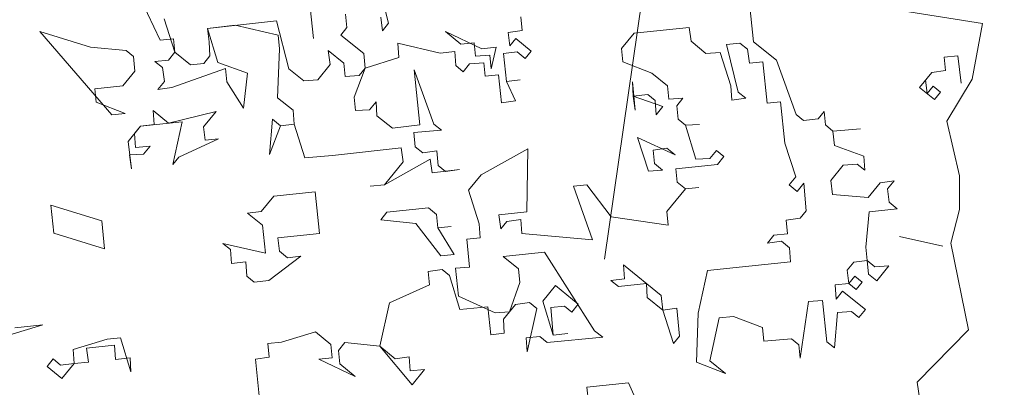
# Model space of a CAD drawing. Header units: millimetres. Extents: x 6487905018 to 6488192500, y 5882180700 to 5882375224.
# Tile 248 of 256: x 6488059029 to 6488059828, y 5882296702 to 5882297000. Entities that reach past the tile are written whole.
import ezdxf
from ezdxf.xclip import XClip

# ---------------------------------------------------------------- set-up
doc = ezdxf.new("R2010")
doc.units = ezdxf.units.MM
doc.header["$MEASUREMENT"] = 0
doc.header["$XCLIPFRAME"] = 2
doc.linetypes.add('L_0_09', pattern=[2500, 2000, -500])
doc.linetypes.add('Wipeout_Contour', pattern=[1000, 0, -1000])
doc.layers.add('drzewa_Nr_pióra__154', color=94, linetype='Continuous', lineweight=5)
doc.layers.add('Zamość 06.10._2_przewod_elektroenergetyczny___projektowany_lub_w_budowie__linia____ob__projektowany_Nr_pióra__1', color=7, linetype='Continuous', lineweight=0)
doc.layers.add('Mapa cyfrowa', color=7, linetype='Continuous')
doc.layers.add('Zamość 06.10._2_Mapa cyfrowa', color=7, linetype='Continuous')

# ---------------------------------------------------------------- blocks, each defined once
blk = doc.blocks.new('Rysunek_1_2')
at = {"color": 254, "linetype": 'Wipeout_Contour', "lineweight": 0, "ltscale": 70061284114.24681}
blk.add_wipeout([(6487915525.867126, 5882181505.900702), (6488146644.289524, 5882181505.900702), (6488146644.289524, 5882373115.540435), (6488107628.768834, 5882373115.540435), (6488107628.768834, 5882320263.490532), (6488101226.436201, 5882320263.490532), (6488101226.436201, 5882373115.540435), (6487915525.867126, 5882373115.540435)], dxfattribs=at).dxf.layer = 'Zamość 06.10._2_Mapa cyfrowa'
at = {"layer": 'Zamość 06.10._2_przewod_elektroenergetyczny___projektowany_lub_w_budowie__linia____ob__projektowany_Nr_pióra__1', "linetype": 'L_0_09', "flags": 128}
blk.add_lwpolyline([(6488054460, 5882297950), (6488056220, 5882299210), (6488059670, 5882297960), (6488052560, 5882248750), (6488032030.000001, 5882244930), (6488029080, 5882261360), (6488026000, 5882260550)], dxfattribs=at)

msp = doc.modelspace()

# ---------------------------------------------------------------- block references
at = {"layer": 'Mapa cyfrowa', "color": 22, "linetype": 'Continuous', "lineweight": 5}
ref = msp.add_blockref('Rysunek_1_2', (0, 0), dxfattribs=at)
XClip(ref).set_block_clipping_path([(6487915525.8671264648, 5882181505.9007024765), (6488146644.2895231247, 5882181505.9007024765), (6488146644.2895231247, 5882373115.5404348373), (6488107628.7688331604, 5882373115.5404348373), (6488107628.7688331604, 5882320263.4905319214), (6488101226.4362001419, 5882320263.4905319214), (6488101226.4362001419, 5882373115.5404348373), (6487915525.8671264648, 5882373115.5404348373)])

# ---------------------------------------------------------------- next in the draw order: linework, layer by layer
at = {"layer": 'drzewa_Nr_pióra__154', "linetype": 'Continuous'}
for p, q in [((6488059318.389434, 5882297035.9601), (6488059327.905375, 5882296997.379249)), ((6488059142.553538, 5882296983.762335), (6488059127.288982, 5882297016.218904)), ((6488059267.058923, 5882296985.137794), (6488059263.580297, 5882297018.811882)), ((6488059620.781199, 5882297016.14783), (6488059624.259825, 5882296982.473742)), ((6488059264.710851, 5882297007.867803), (6488059267.058923, 5882296985.137794)), ((6488059750.439548, 5882297006.777681), (6488059810.137048, 5882296997.148856)), ((6488059145.865339, 5882297001.121173), (6488059154.62817, 5882296973.94881)), ((6488059181.134389, 5882296993.278275), (6488059237.074079, 5882296999.482415)), ((6488059237.074079, 5882296999.482415), (6488059247.054428, 5882296960.524121)), ((6488059294.231286, 5882296993.900624), (6488059293.100733, 5882297004.844703)), ((6488059322.998611, 5882296991.341933), (6488059321.868058, 5882297002.286012)), ((6488059327.905375, 5882296997.379249), (6488059322.998611, 5882296991.341933)), ((6488059435.429364, 5882297002.530917), (6488059436.559916, 5882296991.586838)), ((6488059044.843074, 5882296990.685299), (6488059086.149441, 5882296977.935639)), ((6488059103.297659, 5882296923.126503), (6488059044.843074, 5882296990.685299)), ((6488059203.39999, 5882296996.003791), (6488059181.134389, 5882296993.278275)), ((6488059181.134389, 5882296993.278275), (6488059189.519777, 5882296965.641503)), ((6488059182.264942, 5882296982.334197), (6488059181.134389, 5882296993.278275)), ((6488059238.291597, 5882296987.696485), (6488059203.39999, 5882296996.003791)), ((6488059289.324523, 5882296987.863308), (6488059294.231286, 5882296993.900624)), ((6488059386.657544, 5882296980.475936), (6488059374.118504, 5882296990.666904)), ((6488059374.118504, 5882296990.666904), (6488059403.638938, 5882296976.699726)), ((6488059436.559916, 5882296991.586838), (6488059425.238395, 5882296989.991876)), ((6488059425.238395, 5882296989.991876), (6488059426.368948, 5882296979.047797)), ((6488059527.391212, 5882296989.483671), (6488059517.200244, 5882296976.944631)), ((6488059572.009379, 5882296994.092849), (6488059527.391212, 5882296989.483671)), ((6488059573.604342, 5882296982.771327), (6488059572.009379, 5882296994.092849)), ((6488059810.137048, 5882296997.148856), (6488059801.664397, 5882296952.137843)), ((6488059153.497617, 5882296984.892888), (6488059142.553538, 5882296983.762335)), ((6488059154.62817, 5882296973.94881), (6488059153.497617, 5882296984.892888)), ((6488059183.018052, 5882296970.92571), (6488059182.264942, 5882296982.334197)), ((6488059239.42215, 5882296976.752406), (6488059238.291597, 5882296987.696485)), ((6488059307.90088, 5882296972.765576), (6488059289.324523, 5882296987.863308)), ((6488059397.601623, 5882296981.606488), (6488059386.657544, 5882296980.475936)), ((6488059398.732176, 5882296970.66241), (6488059397.601623, 5882296981.606488)), ((6488059426.368948, 5882296979.047797), (6488059431.275711, 5882296985.085114)), ((6488059431.275711, 5882296985.085114), (6488059443.814752, 5882296974.894144)), ((6488059585.678973, 5882296972.957802), (6488059573.604342, 5882296982.771327)), ((6488059613.315745, 5882296981.343189), (6488059602.371667, 5882296980.212636)), ((6488059619.353062, 5882296976.436426), (6488059613.315745, 5882296981.343189)), ((6488059624.259825, 5882296982.473742), (6488059642.836181, 5882296967.37601)), ((6488059086.149441, 5882296977.935639), (6488059114.916766, 5882296975.376947)), ((6488059114.916766, 5882296975.376947), (6488059120.954082, 5882296970.470185)), ((6488059149.343964, 5882296967.447084), (6488059154.62817, 5882296973.94881)), ((6488059154.62817, 5882296973.94881), (6488059167.167211, 5882296963.75784)), ((6488059237.994012, 5882296937.041001), (6488059239.42215, 5882296976.752406)), ((6488059280.728516, 5882296964.002746), (6488059279.133554, 5882296975.324267)), ((6488059279.133554, 5882296975.324267), (6488059291.672595, 5882296965.133299)), ((6488059369.96485, 5882296973.221101), (6488059335.537652, 5882296981.150964)), ((6488059335.537652, 5882296981.150964), (6488059336.290762, 5882296969.742476)), ((6488059381.750781, 5882296974.43862), (6488059369.96485, 5882296973.221101)), ((6488059382.503891, 5882296963.030132), (6488059381.750781, 5882296974.43862)), ((6488059403.638938, 5882296976.699726), (6488059415.42487, 5882296977.917244)), ((6488059415.42487, 5882296977.917244), (6488059411.271216, 5882296960.471441)), ((6488059432.406263, 5882296974.141034), (6488059421.462185, 5882296973.010482)), ((6488059438.907989, 5882296968.856829), (6488059432.406263, 5882296974.141034)), ((6488059443.814752, 5882296974.894144), (6488059438.907989, 5882296968.856829)), ((6488059517.200244, 5882296976.944631), (6488059518.330797, 5882296966.000552)), ((6488059597.087461, 5882296973.710911), (6488059585.678973, 5882296972.957802)), ((6488059605.850292, 5882296946.538548), (6488059597.087461, 5882296973.710911)), ((6488059602.371667, 5882296980.212636), (6488059611.887608, 5882296941.631784)), ((6488059620.948024, 5882296965.114904), (6488059619.353062, 5882296976.436426)), ((6488059120.954082, 5882296970.470185), (6488059122.1716, 5882296958.684254)), ((6488059138.399885, 5882296966.316532), (6488059149.343964, 5882296967.447084)), ((6488059144.437201, 5882296961.409769), (6488059138.399885, 5882296966.316532)), ((6488059178.111289, 5882296964.888393), (6488059183.018052, 5882296970.92571)), ((6488059189.519777, 5882296965.641503), (6488059213.38034, 5882296957.045496)), ((6488059309.118399, 5882296960.979646), (6488059307.90088, 5882296972.765576)), ((6488059336.290762, 5882296969.742476), (6488059309.118399, 5882296960.979646)), ((6488059405.2339, 5882296965.378203), (6488059393.825413, 5882296964.625094)), ((6488059410.140663, 5882296971.41552), (6488059398.732176, 5882296970.66241)), ((6488059406.364453, 5882296954.434125), (6488059405.2339, 5882296965.378203)), ((6488059411.271216, 5882296960.471441), (6488059410.140663, 5882296971.41552)), ((6488059421.462185, 5882296973.010482), (6488059423.810257, 5882296950.280472)), ((6488059518.330797, 5882296966.000552), (6488059541.813916, 5882296956.940136)), ((6488059631.892102, 5882296966.245458), (6488059620.948024, 5882296965.114904)), ((6488059635.370727, 5882296932.571369), (6488059631.892102, 5882296966.245458)), ((6488059642.836181, 5882296967.37601), (6488059658.853847, 5882296923.510953)), ((6488059779.127496, 5882296969.968987), (6488059790.071575, 5882296971.09954)), ((6488059780.258049, 5882296959.024908), (6488059779.127496, 5882296969.968987)), ((6488059790.071575, 5882296971.09954), (6488059792.79709, 5882296948.83394)), ((6488059122.1716, 5882296958.684254), (6488059112.358074, 5882296946.609622)), ((6488059146.032163, 5882296950.088247), (6488059144.437201, 5882296961.409769)), ((6488059195.557093, 5882296960.73474), (6488059152.069479, 5882296945.181484)), ((6488059167.167211, 5882296963.75784), (6488059178.111289, 5882296964.888393)), ((6488059196.687646, 5882296949.790662), (6488059195.557093, 5882296960.73474)), ((6488059247.054428, 5882296960.524121), (6488059259.12906, 5882296950.710595)), ((6488059270.537547, 5882296951.463705), (6488059280.728516, 5882296964.002746)), ((6488059291.672595, 5882296965.133299), (6488059292.803147, 5882296954.18922)), ((6488059309.118399, 5882296960.979646), (6488059300.057982, 5882296937.496527)), ((6488059304.211636, 5882296954.942329), (6488059309.118399, 5882296960.979646)), ((6488059353.43898, 5882296914.93334), (6488059348.829803, 5882296959.551507)), ((6488059348.829803, 5882296959.551507), (6488059364.847467, 5882296915.68645)), ((6488059388.541206, 5882296958.123369), (6488059382.503891, 5882296963.030132)), ((6488059393.825413, 5882296964.625094), (6488059388.541206, 5882296958.123369)), ((6488059759.123001, 5882296945.355314), (6488059768.936527, 5882296957.429946)), ((6488059768.936527, 5882296957.429946), (6488059780.258049, 5882296959.024908)), ((6488059140.747957, 5882296943.586522), (6488059146.032163, 5882296950.088247)), ((6488059210.35724, 5882296928.655614), (6488059196.687646, 5882296949.790662)), ((6488059213.38034, 5882296957.045496), (6488059210.35724, 5882296928.655614)), ((6488059259.12906, 5882296950.710595), (6488059270.537547, 5882296951.463705)), ((6488059292.803147, 5882296954.18922), (6488059304.211636, 5882296954.942329)), ((6488059417.308532, 5882296955.564678), (6488059406.364453, 5882296954.434125)), ((6488059419.656604, 5882296932.834668), (6488059417.308532, 5882296955.564678)), ((6488059423.810257, 5882296950.280472), (6488059434.754335, 5882296951.411025)), ((6488059434.754335, 5882296951.411025), (6488059423.810257, 5882296950.280472)), ((6488059423.810257, 5882296950.280472), (6488059430.978126, 5882296934.42963)), ((6488059528.311146, 5882296927.042257), (6488059525.963075, 5882296949.772267)), ((6488059525.963075, 5882296949.772267), (6488059526.716185, 5882296938.36378)), ((6488059541.813916, 5882296956.940136), (6488059554.352957, 5882296946.749167)), ((6488059764.029764, 5882296951.392631), (6488059765.160317, 5882296940.448552)), ((6488059801.664397, 5882296952.137843), (6488059781.174458, 5882296917.987944)), ((6488059112.358074, 5882296946.609622), (6488059089.628065, 5882296944.261551)), ((6488059089.628065, 5882296944.261551), (6488059090.758618, 5882296933.317472)), ((6488059152.069479, 5882296945.181484), (6488059140.747957, 5882296943.586522)), ((6488059554.352957, 5882296946.749167), (6488059555.48351, 5882296935.805089)), ((6488059606.603401, 5882296935.13006), (6488059605.850292, 5882296946.538548)), ((6488059611.887608, 5882296941.631784), (6488059617.924924, 5882296936.725022)), ((6488059771.197633, 5882296935.541789), (6488059759.123001, 5882296945.355314)), ((6488059765.160317, 5882296940.448552), (6488059770.06708, 5882296946.485868)), ((6488059770.06708, 5882296946.485868), (6488059776.104396, 5882296941.579104)), ((6488059776.104396, 5882296941.579104), (6488059771.197633, 5882296935.541789)), ((6488059090.758618, 5882296933.317472), (6488059114.241737, 5882296924.257056)), ((6488059250.533052, 5882296926.850033), (6488059237.994012, 5882296937.041001)), ((6488059300.057982, 5882296937.496527), (6488059301.188536, 5882296926.552447)), ((6488059312.597023, 5882296927.305557), (6488059317.881229, 5882296933.807282)), ((6488059317.881229, 5882296933.807282), (6488059318.634338, 5882296922.398794)), ((6488059430.978126, 5882296934.42963), (6488059419.656604, 5882296932.834668)), ((6488059538.502115, 5882296939.581299), (6488059526.716185, 5882296938.36378)), ((6488059526.716185, 5882296938.36378), (6488059528.311146, 5882296927.042257)), ((6488059526.716185, 5882296938.36378), (6488059550.576747, 5882296929.767773)), ((6488059544.539431, 5882296934.674536), (6488059538.502115, 5882296939.581299)), ((6488059545.292541, 5882296923.266047), (6488059544.539431, 5882296934.674536)), ((6488059555.48351, 5882296935.805089), (6488059566.891997, 5882296936.558198)), ((6488059566.891997, 5882296936.558198), (6488059561.985234, 5882296930.520883)), ((6488059617.924924, 5882296936.725022), (6488059606.603401, 5882296935.13006)), ((6488059646.314806, 5882296933.701922), (6488059635.370727, 5882296932.571369)), ((6488059649.79343, 5882296900.027834), (6488059646.314806, 5882296933.701922)), ((6488059137.724856, 5882296915.19664), (6488059136.971747, 5882296926.605127)), ((6488059136.971747, 5882296926.605127), (6488059149.510788, 5882296916.414159)), ((6488059149.510788, 5882296916.414159), (6488059188.091639, 5882296925.930099)), ((6488059188.091639, 5882296925.930099), (6488059177.90067, 5882296913.391059)), ((6488059251.286162, 5882296915.441545), (6488059250.533052, 5882296926.850033)), ((6488059301.188536, 5882296926.552447), (6488059312.597023, 5882296927.305557)), ((6488059550.576747, 5882296929.767773), (6488059545.292541, 5882296923.266047)), ((6488059561.985234, 5882296930.520883), (6488059563.115788, 5882296919.576804)), ((6488059676.677094, 5882296919.821709), (6488059681.583856, 5882296925.859025)), ((6488059681.583856, 5882296925.859025), (6488059682.714409, 5882296914.914946)), ((6488059114.241737, 5882296924.257056), (6488059103.297659, 5882296923.126503)), ((6488059160.454866, 5882296917.544712), (6488059126.780778, 5882296914.066087)), ((6488059152.989412, 5882296882.74007), (6488059160.454866, 5882296917.544712)), ((6488059231.281668, 5882296890.827873), (6488059233.840359, 5882296919.595199)), ((6488059233.840359, 5882296919.595199), (6488059240.342084, 5882296914.310992)), ((6488059318.634338, 5882296922.398794), (6488059331.173379, 5882296912.207826)), ((6488059563.115788, 5882296919.576804), (6488059569.153104, 5882296914.670041)), ((6488059658.853847, 5882296923.510953), (6488059664.891162, 5882296918.60419)), ((6488059664.891162, 5882296918.60419), (6488059676.677094, 5882296919.821709)), ((6488059781.174458, 5882296917.987944), (6488059791.419427, 5882296873.593074)), ((6488059116.589809, 5882296901.527046), (6488059126.780778, 5882296914.066087)), ((6488059126.780778, 5882296914.066087), (6488059121.874015, 5882296908.028771)), ((6488059126.780778, 5882296914.066087), (6488059137.724856, 5882296915.19664)), ((6488059177.90067, 5882296913.391059), (6488059179.031222, 5882296902.44698)), ((6488059240.342084, 5882296914.310992), (6488059231.281668, 5882296890.827873)), ((6488059251.286162, 5882296915.441545), (6488059240.342084, 5882296914.310992)), ((6488059240.342084, 5882296914.310992), (6488059251.286162, 5882296915.441545)), ((6488059260.048993, 5882296888.269181), (6488059251.286162, 5882296915.441545)), ((6488059331.173379, 5882296912.207826), (6488059353.43898, 5882296914.93334)), ((6488059370.884784, 5882296910.779687), (6488059348.532217, 5882296908.896025)), ((6488059364.847467, 5882296915.68645), (6488059370.884784, 5882296910.779687)), ((6488059569.153104, 5882296914.670041), (6488059580.561591, 5882296915.423151)), ((6488059580.561591, 5882296915.423151), (6488059569.153104, 5882296914.670041)), ((6488059569.153104, 5882296914.670041), (6488059577.538491, 5882296887.033268)), ((6488059682.714409, 5882296914.914946), (6488059688.751725, 5882296910.008183)), ((6488059688.751725, 5882296910.008183), (6488059711.104291, 5882296911.891846)), ((6488059711.104291, 5882296911.891846), (6488059688.751725, 5882296910.008183)), ((6488059688.751725, 5882296910.008183), (6488059689.969243, 5882296898.222252)), ((6488059119.315324, 5882296879.261446), (6488059116.589809, 5882296901.527046)), ((6488059121.874015, 5882296908.028771), (6488059122.627125, 5882296896.620283)), ((6488059189.975302, 5882296903.577533), (6488059157.896175, 5882296888.777387)), ((6488059179.031222, 5882296902.44698), (6488059189.975302, 5882296903.577533)), ((6488059348.532217, 5882296908.896025), (6488059349.749736, 5882296897.110094)), ((6488059538.95764, 5882296877.517328), (6488059530.194809, 5882296904.689692)), ((6488059530.194809, 5882296904.689692), (6488059560.557096, 5882296890.809478)), ((6488059122.627125, 5882296896.620283), (6488059134.413055, 5882296897.837802)), ((6488059134.413055, 5882296897.837802), (6488059129.12885, 5882296891.336078)), ((6488059338.341249, 5882296896.356984), (6488059282.401559, 5882296890.152844)), ((6488059339.936211, 5882296885.035462), (6488059338.341249, 5882296896.356984)), ((6488059349.749736, 5882296897.110094), (6488059355.787052, 5882296892.203331)), ((6488059355.787052, 5882296892.203331), (6488059367.108574, 5882296893.798293)), ((6488059367.108574, 5882296893.798293), (6488059368.326093, 5882296882.012362)), ((6488059440.958475, 5882296895.471336), (6488059403.130733, 5882296874.546907)), ((6488059440.283446, 5882296844.351444), (6488059440.958475, 5882296895.471336)), ((6488059554.055371, 5882296896.093684), (6488059542.73385, 5882296894.498722)), ((6488059542.73385, 5882296894.498722), (6488059543.864403, 5882296883.554644)), ((6488059560.557096, 5882296890.809478), (6488059554.055371, 5882296896.093684)), ((6488059588.946979, 5882296887.786378), (6488059594.231185, 5882296894.288103)), ((6488059594.231185, 5882296894.288103), (6488059600.2685, 5882296889.38134)), ((6488059658.556261, 5882296872.85547), (6488059649.79343, 5882296900.027834)), ((6488059689.969243, 5882296898.222252), (6488059713.829806, 5882296889.626245)), ((6488059129.12885, 5882296891.336078), (6488059117.720362, 5882296890.582968)), ((6488059117.720362, 5882296890.582968), (6488059119.315324, 5882296879.261446)), ((6488059157.896175, 5882296888.777387), (6488059152.989412, 5882296882.74007)), ((6488059282.401559, 5882296890.152844), (6488059260.048993, 5882296888.269181)), ((6488059361.824368, 5882296887.296568), (6488059324.838478, 5882296866.459105)), ((6488059363.41933, 5882296875.975046), (6488059361.824368, 5882296887.296568)), ((6488059577.538491, 5882296887.033268), (6488059588.946979, 5882296887.786378)), ((6488059600.2685, 5882296889.38134), (6488059594.984294, 5882296882.879616)), ((6488059713.829806, 5882296889.626245), (6488059714.582915, 5882296878.217757)), ((6488059324.838478, 5882296866.459105), (6488059339.936211, 5882296885.035462)), ((6488059385.68493, 5882296878.700561), (6488059363.41933, 5882296875.975046)), ((6488059368.326093, 5882296882.012362), (6488059374.363408, 5882296877.105599)), ((6488059374.363408, 5882296877.105599), (6488059385.68493, 5882296878.700561)), ((6488059550.366127, 5882296878.270437), (6488059538.95764, 5882296877.517328)), ((6488059543.864403, 5882296883.554644), (6488059550.366127, 5882296878.270437)), ((6488059594.984294, 5882296882.879616), (6488059561.310206, 5882296879.40099)), ((6488059561.310206, 5882296879.40099), (6488059562.440759, 5882296868.456912)), ((6488059697.137113, 5882296882.37141), (6488059686.946143, 5882296869.83237)), ((6488059708.5456, 5882296883.12452), (6488059697.137113, 5882296882.37141)), ((6488059714.582915, 5882296878.217757), (6488059708.5456, 5882296883.12452)), ((6488059403.130733, 5882296874.546907), (6488059392.939765, 5882296862.007867)), ((6488059653.272055, 5882296866.353745), (6488059658.556261, 5882296872.85547)), ((6488059686.946143, 5882296869.83237), (6488059688.541105, 5882296858.510848)), ((6488059727.121957, 5882296868.026789), (6488059738.443479, 5882296869.621751)), ((6488059738.443479, 5882296869.621751), (6488059733.159272, 5882296863.120026)), ((6488059791.419427, 5882296873.593074), (6488059791.419427, 5882296846.273155)), ((6488059324.838478, 5882296866.459105), (6488059313.052547, 5882296865.241587)), ((6488059313.052547, 5882296865.241587), (6488059324.838478, 5882296866.459105)), ((6488059392.939765, 5882296862.007867), (6488059401.702596, 5882296834.835504)), ((6488059489.055266, 5882296866.406425), (6488059478.111188, 5882296865.275872)), ((6488059478.111188, 5882296865.275872), (6488059493.664444, 5882296821.788259)), ((6488059508.762177, 5882296840.364614), (6488059489.055266, 5882296866.406425)), ((6488059568.942484, 5882296863.172706), (6488059553.844752, 5882296844.59635)), ((6488059562.440759, 5882296868.456912), (6488059568.942484, 5882296863.172706)), ((6488059568.942484, 5882296863.172706), (6488059579.886562, 5882296864.303259)), ((6488059579.886562, 5882296864.303259), (6488059568.942484, 5882296863.172706)), ((6488059659.77378, 5882296861.069539), (6488059653.272055, 5882296866.353745)), ((6488059665.057986, 5882296867.571264), (6488059659.77378, 5882296861.069539)), ((6488059666.941648, 5882296845.218698), (6488059665.057986, 5882296867.571264)), ((6488059717.308431, 5882296855.952157), (6488059727.121957, 5882296868.026789)), ((6488059733.159272, 5882296863.120026), (6488059734.289825, 5882296852.175947)), ((6488059224.569324, 5882296844.614744), (6488059234.760292, 5882296857.153785)), ((6488059234.760292, 5882296857.153785), (6488059268.434381, 5882296860.632409)), ((6488059268.434381, 5882296860.632409), (6488059271.913005, 5882296826.958321)), ((6488059688.541105, 5882296858.510848), (6488059717.308431, 5882296855.952157)), ((6488059053.85081, 5882296849.95163), (6488059095.157176, 5882296837.20197)), ((6488059056.198882, 5882296827.221621), (6488059053.85081, 5882296849.95163)), ((6488059326.722141, 5882296844.106539), (6488059360.39623, 5882296847.585164)), ((6488059360.39623, 5882296847.585164), (6488059366.897954, 5882296842.300958)), ((6488059740.79155, 5882296846.891741), (6488059718.061541, 5882296844.54367)), ((6488059734.289825, 5882296852.175947), (6488059740.79155, 5882296846.891741)), ((6488059791.419427, 5882296846.273155), (6488059784.589447, 5882296818.953236)), ((6488059213.625244, 5882296843.484191), (6488059224.569324, 5882296844.614744)), ((6488059225.699876, 5882296833.670665), (6488059213.625244, 5882296843.484191)), ((6488059321.815378, 5882296838.069223), (6488059326.722141, 5882296844.106539)), ((6488059350.20526, 5882296835.046124), (6488059321.815378, 5882296838.069223)), ((6488059366.897954, 5882296842.300958), (6488059368.028507, 5882296831.356879)), ((6488059417.553437, 5882296842.003372), (6488059440.283446, 5882296844.351444)), ((6488059419.148399, 5882296830.68185), (6488059417.553437, 5882296842.003372)), ((6488059435.376684, 5882296838.314129), (6488059424.055161, 5882296836.719167)), ((6488059436.129793, 5882296826.905641), (6488059435.376684, 5882296838.314129)), ((6488059554.975306, 5882296833.65227), (6488059508.762177, 5882296840.364614)), ((6488059553.844752, 5882296844.59635), (6488059554.975306, 5882296833.65227)), ((6488059650.713364, 5882296837.58642), (6488059662.034885, 5882296839.181382)), ((6488059651.843917, 5882296826.642342), (6488059650.713364, 5882296837.58642)), ((6488059662.034885, 5882296839.181382), (6488059666.941648, 5882296845.218698)), ((6488059718.061541, 5882296844.54367), (6488059715.50285, 5882296815.776344)), ((6488059095.157176, 5882296837.20197), (6488059097.505248, 5882296814.47196)), ((6488059228.047948, 5882296810.940656), (6488059225.699876, 5882296833.670665)), ((6488059370.376579, 5882296808.626869), (6488059350.20526, 5882296835.046124)), ((6488059368.028507, 5882296831.356879), (6488059378.972586, 5882296832.487432)), ((6488059378.972586, 5882296832.487432), (6488059368.028507, 5882296831.356879)), ((6488059368.028507, 5882296831.356879), (6488059381.320658, 5882296809.757422)), ((6488059401.702596, 5882296834.835504), (6488059402.455706, 5882296823.427016)), ((6488059424.055161, 5882296836.719167), (6488059419.148399, 5882296830.68185)), ((6488059097.505248, 5882296814.47196), (6488059056.198882, 5882296827.221621)), ((6488059271.913005, 5882296826.958321), (6488059238.238917, 5882296823.479696)), ((6488059238.238917, 5882296823.479696), (6488059239.36947, 5882296812.535618)), ((6488059402.455706, 5882296823.427016), (6488059391.511626, 5882296822.296463)), ((6488059391.511626, 5882296822.296463), (6488059393.859698, 5882296799.566454)), ((6488059493.664444, 5882296821.788259), (6488059436.129793, 5882296826.905641)), ((6488059635.615632, 5882296819.010063), (6488059640.899838, 5882296825.511788)), ((6488059640.899838, 5882296825.511788), (6488059651.843917, 5882296826.642342)), ((6488059777.944263, 5882296816.696278), (6488059742.675213, 5882296824.539175)), ((6488059742.675213, 5882296824.539175), (6488059777.944263, 5882296816.696278)), ((6488059199.658066, 5882296813.963756), (6488059193.620749, 5882296818.870519)), ((6488059193.620749, 5882296818.870519), (6488059228.047948, 5882296810.940656)), ((6488059200.411176, 5882296802.555268), (6488059199.658066, 5882296813.963756)), ((6488059646.937154, 5882296820.605025), (6488059635.615632, 5882296819.010063)), ((6488059653.438879, 5882296815.320819), (6488059646.937154, 5882296820.605025)), ((6488059654.191989, 5882296803.912332), (6488059653.438879, 5882296815.320819)), ((6488059715.50285, 5882296815.776344), (6488059716.633402, 5882296804.832265)), ((6488059784.589447, 5882296818.953236), (6488059798.734364, 5882296748.610222)), ((6488059256.815273, 5882296808.381965), (6488059230.773463, 5882296788.675055)), ((6488059239.36947, 5882296812.535618), (6488059245.871195, 5882296807.251411)), ((6488059245.871195, 5882296807.251411), (6488059256.815273, 5882296808.381965)), ((6488059381.320658, 5882296809.757422), (6488059370.376579, 5882296808.626869)), ((6488059421.032062, 5882296808.329285), (6488059454.70615, 5882296811.807909)), ((6488059433.571102, 5882296798.138315), (6488059421.032062, 5882296808.329285)), ((6488059454.70615, 5882296811.807909), (6488059495.337487, 5882296747.938357)), ((6488059212.197106, 5882296803.772787), (6488059200.411176, 5882296802.555268)), ((6488059212.950216, 5882296792.364299), (6488059212.197106, 5882296803.772787)), ((6488059371.507132, 5882296797.682791), (6488059360.18561, 5882296796.087829)), ((6488059377.544448, 5882296792.776028), (6488059371.507132, 5882296797.682791)), ((6488059393.859698, 5882296799.566454), (6488059382.451211, 5882296798.813344)), ((6488059382.451211, 5882296798.813344), (6488059384.799282, 5882296776.083334)), ((6488059434.701655, 5882296787.194237), (6488059433.571102, 5882296798.138315)), ((6488059519.495635, 5882296789.997833), (6488059518.742526, 5882296801.406321)), ((6488059518.742526, 5882296801.406321), (6488059549.393514, 5882296776.495063)), ((6488059586.843812, 5882296796.955082), (6488059620.5179, 5882296800.433707)), ((6488059620.5179, 5882296800.433707), (6488059654.191989, 5882296803.912332)), ((6488059705.689323, 5882296803.701712), (6488059700.405117, 5882296797.199987)), ((6488059716.633402, 5882296804.832265), (6488059705.689323, 5882296803.701712)), ((6488059716.633402, 5882296804.832265), (6488059722.670718, 5882296799.925503)), ((6488059717.763955, 5882296793.888186), (6488059716.633402, 5882296804.832265)), ((6488059722.670718, 5882296799.925503), (6488059734.079206, 5882296800.678612)), ((6488059734.079206, 5882296800.678612), (6488059724.26568, 5882296788.60398)), ((6488059218.987532, 5882296787.457537), (6488059212.950216, 5882296792.364299)), ((6488059360.18561, 5882296796.087829), (6488059361.316163, 5882296785.14375)), ((6488059385.929835, 5882296765.139256), (6488059377.544448, 5882296792.776028)), ((6488059508.551557, 5882296788.86728), (6488059519.495635, 5882296789.997833)), ((6488059579.378358, 5882296762.150441), (6488059586.843812, 5882296796.955082)), ((6488059700.405117, 5882296797.199987), (6488059701.53567, 5882296786.255909)), ((6488059701.53567, 5882296786.255909), (6488059706.442433, 5882296792.293224)), ((6488059706.442433, 5882296792.293224), (6488059712.479749, 5882296787.386461)), ((6488059724.26568, 5882296788.60398), (6488059717.763955, 5882296793.888186)), ((6488059230.773463, 5882296788.675055), (6488059218.987532, 5882296787.457537)), ((6488059361.316163, 5882296785.14375), (6488059328.772628, 5882296770.721046)), ((6488059426.105648, 5882296763.333674), (6488059434.701655, 5882296787.194237)), ((6488059453.278012, 5882296772.096505), (6488059463.468981, 5882296784.635546)), ((6488059463.468981, 5882296784.635546), (6488059482.045338, 5882296769.537814)), ((6488059514.588873, 5882296783.960517), (6488059508.551557, 5882296788.86728)), ((6488059537.318882, 5882296786.308589), (6488059514.588873, 5882296783.960517)), ((6488059538.071992, 5882296774.900101), (6488059537.318882, 5882296786.308589)), ((6488059701.53567, 5882296786.255909), (6488059690.591592, 5882296785.125356)), ((6488059690.591592, 5882296785.125356), (6488059691.344702, 5882296773.716868)), ((6488059707.572987, 5882296781.349146), (6488059701.53567, 5882296786.255909)), ((6488059712.479749, 5882296787.386461), (6488059707.572987, 5882296781.349146)), ((6488059384.799282, 5882296776.083334), (6488059414.697161, 5882296762.580564)), ((6488059550.611032, 5882296764.709132), (6488059538.071992, 5882296774.900101)), ((6488059549.393514, 5882296776.495063), (6488059550.611032, 5882296764.709132)), ((6488059691.344702, 5882296773.716868), (6488059696.628907, 5882296780.218593)), ((6488059696.628907, 5882296780.218593), (6488059715.205264, 5882296765.120861)), ((6488059328.772628, 5882296770.721046), (6488059320.92973, 5882296735.451997)), ((6488059408.659844, 5882296767.487328), (6488059385.929835, 5882296765.139256)), ((6488059411.007916, 5882296744.757318), (6488059408.659844, 5882296767.487328)), ((6488059431.012411, 5882296769.37099), (6488059421.198886, 5882296757.296358)), ((6488059442.333933, 5882296770.965952), (6488059431.012411, 5882296769.37099)), ((6488059440.528352, 5882296730.790139), (6488059448.371249, 5882296766.059189)), ((6488059448.371249, 5882296766.059189), (6488059442.333933, 5882296770.965952)), ((6488059461.6634, 5882296744.459732), (6488059453.278012, 5882296772.096505)), ((6488059470.723815, 5882296767.942852), (6488059459.779737, 5882296766.812299)), ((6488059459.779737, 5882296766.812299), (6488059461.6634, 5882296744.459732)), ((6488059476.761131, 5882296763.036089), (6488059470.723815, 5882296767.942852)), ((6488059482.045338, 5882296769.537814), (6488059476.761131, 5882296763.036089)), ((6488059550.611032, 5882296764.709132), (6488059561.932554, 5882296766.304094)), ((6488059561.932554, 5882296766.304094), (6488059564.280626, 5882296743.574084)), ((6488059668.992135, 5882296771.833205), (6488059662.279791, 5882296725.620076)), ((6488059680.400622, 5882296772.586315), (6488059668.992135, 5882296771.833205)), ((6488059683.879248, 5882296738.912227), (6488059680.400622, 5882296772.586315)), ((6488059414.697161, 5882296762.580564), (6488059426.105648, 5882296763.333674)), ((6488059559.373863, 5882296737.536769), (6488059550.611032, 5882296764.709132)), ((6488059577.95022, 5882296722.439036), (6488059579.378358, 5882296762.150441)), ((6488059596.359753, 5882296758.374231), (6488059588.894299, 5882296723.56959)), ((6488059608.145683, 5882296759.59175), (6488059596.359753, 5882296758.374231)), ((6488059631.628802, 5882296750.531334), (6488059608.145683, 5882296759.59175)), ((6488059692.475254, 5882296762.772789), (6488059689.916563, 5882296734.005464)), ((6488059703.883742, 5882296763.525899), (6488059692.475254, 5882296762.772789)), ((6488059709.921058, 5882296758.619136), (6488059703.883742, 5882296763.525899)), ((6488059715.205264, 5882296765.120861), (6488059709.921058, 5882296758.619136)), ((6488059047.305289, 5882296752.705575), (6488059019.668517, 5882296744.320188)), ((6488059024.57528, 5882296750.357503), (6488059047.305289, 5882296752.705575)), ((6488059421.198886, 5882296757.296358), (6488059421.951995, 5882296745.887871)), ((6488059632.759356, 5882296739.587255), (6488059631.628802, 5882296750.531334)), ((6488059099.555735, 5882296741.086468), (6488059110.499813, 5882296742.217021)), ((6488059110.499813, 5882296742.217021), (6488059118.885201, 5882296714.580249)), ((6488059268.679286, 5882296747.071104), (6488059241.042513, 5882296738.685717)), ((6488059281.218327, 5882296736.880135), (6488059268.679286, 5882296747.071104)), ((6488059421.951995, 5882296745.887871), (6488059411.007916, 5882296744.757318)), ((6488059450.71932, 5882296743.32918), (6488059439.775242, 5882296742.198627)), ((6488059439.775242, 5882296742.198627), (6488059440.528352, 5882296730.790139)), ((6488059456.756637, 5882296738.422417), (6488059450.71932, 5882296743.32918)), ((6488059501.839212, 5882296742.654151), (6488059456.756637, 5882296738.422417)), ((6488059461.6634, 5882296744.459732), (6488059473.44933, 5882296745.677251)), ((6488059473.44933, 5882296745.677251), (6488059461.6634, 5882296744.459732)), ((6488059495.337487, 5882296747.938357), (6488059501.839212, 5882296742.654151)), ((6488059564.280626, 5882296743.574084), (6488059559.373863, 5882296737.536769)), ((6488059655.111922, 5882296741.470918), (6488059632.759356, 5882296739.587255)), ((6488059661.149238, 5882296736.564155), (6488059655.111922, 5882296741.470918)), ((6488059798.734364, 5882296748.610222), (6488059757.269527, 5882296706.258568)), ((6488059071.918962, 5882296732.70108), (6488059099.555735, 5882296741.086468)), ((6488059105.59305, 5882296736.179705), (6488059082.863041, 5882296733.831634)), ((6488059082.863041, 5882296733.831634), (6488059084.458003, 5882296722.510112)), ((6488059106.34616, 5882296724.771217), (6488059105.59305, 5882296736.179705)), ((6488059241.042513, 5882296738.685717), (6488059230.098434, 5882296737.555163)), ((6488059230.098434, 5882296737.555163), (6488059231.228988, 5882296726.611084)), ((6488059282.348879, 5882296725.936056), (6488059281.218327, 5882296736.880135)), ((6488059292.539848, 5882296738.475097), (6488059287.255642, 5882296731.973372)), ((6488059320.92973, 5882296735.451997), (6488059292.539848, 5882296738.475097)), ((6488059320.92973, 5882296735.451997), (6488059333.468771, 5882296725.261027)), ((6488059347.138365, 5882296704.12598), (6488059320.92973, 5882296735.451997)), ((6488059662.279791, 5882296725.620076), (6488059661.149238, 5882296736.564155)), ((6488059689.916563, 5882296734.005464), (6488059683.879248, 5882296738.912227)), ((6488059072.672071, 5882296721.292593), (6488059071.918962, 5882296732.70108)), ((6488059118.132091, 5882296725.988736), (6488059106.34616, 5882296724.771217)), ((6488059118.885201, 5882296714.580249), (6488059118.132091, 5882296725.988736)), ((6488059231.228988, 5882296726.611084), (6488059219.907466, 5882296725.016123)), ((6488059271.4048, 5882296724.805503), (6488059282.348879, 5882296725.936056)), ((6488059287.255642, 5882296731.973372), (6488059288.386195, 5882296721.029293)), ((6488059333.468771, 5882296725.261027), (6488059344.790293, 5882296726.855989)), ((6488059344.790293, 5882296726.855989), (6488059345.543403, 5882296715.447502)), ((6488059050.783915, 5882296719.031487), (6488059055.690677, 5882296725.068803)), ((6488059062.858546, 5882296709.217961), (6488059050.783915, 5882296719.031487)), ((6488059055.690677, 5882296725.068803), (6488059061.727993, 5882296720.16204)), ((6488059061.727993, 5882296720.16204), (6488059072.672071, 5882296721.292593)), ((6488059072.672071, 5882296721.292593), (6488059062.858546, 5882296709.217961)), ((6488059084.458003, 5882296722.510112), (6488059072.672071, 5882296721.292593)), ((6488059219.907466, 5882296725.016123), (6488059224.516644, 5882296680.397956)), ((6488059300.925236, 5882296710.838325), (6488059271.4048, 5882296724.805503)), ((6488059288.386195, 5882296721.029293), (6488059300.925236, 5882296710.838325)), ((6488059601.433339, 5882296713.378621), (6488059577.95022, 5882296722.439036)), ((6488059588.894299, 5882296723.56959), (6488059601.433339, 5882296713.378621)), ((6488059345.543403, 5882296715.447502), (6488059357.329333, 5882296716.665021)), ((6488059357.329333, 5882296716.665021), (6488059347.138365, 5882296704.12598)), ((6488059489.002586, 5882296702.189637), (6488059522.676675, 5882296705.668262)), ((6488059490.220105, 5882296690.403707), (6488059489.002586, 5882296702.189637)), ((6488059522.676675, 5882296705.668262), (6488059537.563787, 5882296672.747283)), ((6488059757.269527, 5882296706.258568), (6488059766.904923, 5882296641.12994))]:
    msp.add_line(p, q, dxfattribs=at)

doc.saveas('drawing.dxf')
